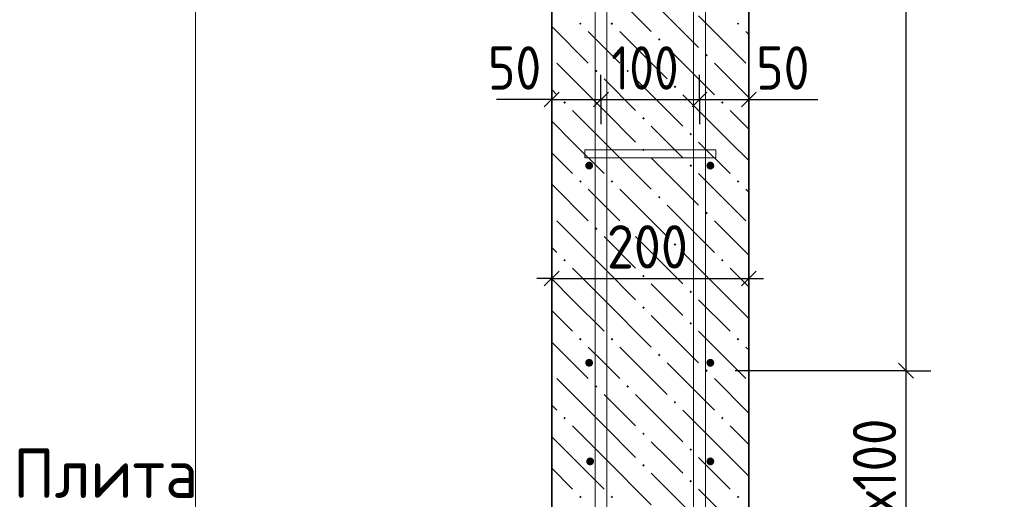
# Model space of a CAD drawing. Header units: millimetres. Extents: x 0 to 21000, y -5 to 14855.
# Tile 21 of 31: x 13114 to 15612, y 5424 to 6640. Entities that reach past the tile are written whole.
import ezdxf

# ---------------------------------------------------------------- set-up
doc = ezdxf.new("R2010")
doc.units = ezdxf.units.MM
doc.linetypes.add('______2', pattern=[135, 100, -35])
for name, color, linetype, lineweight in [('Standard', 7, 'Continuous', 25), ('Выпуски арматуры Г-обр.', 7, 'Continuous', 25), ('Позиционная метка диаметр_ шаг', 7, 'Continuous', 13), ('Стена фоновая арматура У1', 7, 'Continuous', 25), ('Стена фоновая арматура Х1', 7, 'Continuous', 25), ('Стена фоновая затяжка С-обр.', 7, 'Continuous', 25)]:
    doc.layers.add(name, color=color, linetype=linetype, lineweight=lineweight)
doc.layers.add('ЖБ Стена верхний уровень', color=7, linetype='Continuous', lineweight=25, true_color=0x006e00)
doc.layers.add('Размерная выноска', color=7, linetype='Continuous')
doc.styles.add('ISOCPEUR', font='txt')

msp = doc.modelspace()

# ---------------------------------------------------------------- hatches: boundary and pattern name
at = {"layer": 'ЖБ Стена верхний уровень', "linetype": 'Continuous', "lineweight": 18, "transparency": 33554687}
for points in [[(14533.4, 6629.9), (14536.6, 6633.2), (14539.8, 6629.9), (14536.6, 6626.7)], [(14613.4, 6629.9), (14616.6, 6633.2), (14619.9, 6629.9), (14616.6, 6626.7)], [(14933.4, 6629.9), (14936.6, 6633.2), (14939.8, 6629.9), (14936.6, 6626.7)], [(14733.4, 6589.9), (14736.6, 6593.2), (14739.8, 6589.9), (14736.6, 6586.7)], [(14853.4, 6549.9), (14856.6, 6553.2), (14859.9, 6549.9), (14856.6, 6546.7)], [(14573.4, 6509.9), (14576.6, 6513.2), (14579.9, 6509.9), (14576.6, 6506.7)], [(14653.4, 6509.9), (14656.6, 6513.2), (14659.9, 6509.9), (14656.6, 6506.7)], [(14773.4, 6469.9), (14776.6, 6473.2), (14779.9, 6469.9), (14776.6, 6466.7)], [(14493.4, 6429.9), (14496.6, 6433.2), (14499.9, 6429.9), (14496.6, 6426.7)], [(14893.4, 6429.9), (14896.6, 6433.2), (14899.9, 6429.9), (14896.6, 6426.7)], [(14693.4, 6389.9), (14696.6, 6393.2), (14699.9, 6389.9), (14696.6, 6386.7)], [(14813.4, 6349.9), (14816.6, 6353.2), (14819.9, 6349.9), (14816.6, 6346.7)], [(14693.4, 6309.9), (14696.6, 6313.2), (14699.9, 6309.9), (14696.6, 6306.7)], [(14813.4, 6269.9), (14816.6, 6273.2), (14819.9, 6269.9), (14816.6, 6266.7)], [(14533.4, 6229.9), (14536.6, 6233.2), (14539.8, 6229.9), (14536.6, 6226.7)], [(14613.4, 6229.9), (14616.6, 6233.2), (14619.9, 6229.9), (14616.6, 6226.7)], [(14933.4, 6229.9), (14936.6, 6233.2), (14939.8, 6229.9), (14936.6, 6226.7)], [(14733.4, 6189.9), (14736.6, 6193.2), (14739.8, 6189.9), (14736.6, 6186.7)], [(14853.4, 6149.9), (14856.6, 6153.2), (14859.9, 6149.9), (14856.6, 6146.7)], [(14573.4, 6109.9), (14576.6, 6113.2), (14579.9, 6109.9), (14576.6, 6106.7)], [(14653.4, 6109.9), (14656.6, 6113.2), (14659.9, 6109.9), (14656.6, 6106.7)], [(14773.4, 6069.9), (14776.6, 6073.2), (14779.9, 6069.9), (14776.6, 6066.7)], [(14493.4, 6029.9), (14496.6, 6033.2), (14499.9, 6029.9), (14496.6, 6026.7)], [(14893.4, 6029.9), (14896.6, 6033.2), (14899.9, 6029.9), (14896.6, 6026.7)], [(14693.4, 5989.9), (14696.6, 5993.2), (14699.9, 5989.9), (14696.6, 5986.7)], [(14813.4, 5949.9), (14816.6, 5953.2), (14819.9, 5949.9), (14816.6, 5946.7)], [(14693.4, 5909.9), (14696.6, 5913.2), (14699.9, 5909.9), (14696.6, 5906.7)], [(14813.4, 5869.9), (14816.6, 5873.2), (14819.9, 5869.9), (14816.6, 5866.7)], [(14533.4, 5829.9), (14536.6, 5833.2), (14539.8, 5829.9), (14536.6, 5826.7)], [(14613.4, 5829.9), (14616.6, 5833.2), (14619.9, 5829.9), (14616.6, 5826.7)], [(14933.4, 5829.9), (14936.6, 5833.2), (14939.8, 5829.9), (14936.6, 5826.7)], [(14733.4, 5789.9), (14736.6, 5793.2), (14739.8, 5789.9), (14736.6, 5786.7)], [(14853.4, 5749.9), (14856.6, 5753.2), (14859.9, 5749.9), (14856.6, 5746.7)], [(14573.4, 5709.9), (14576.6, 5713.2), (14579.9, 5709.9), (14576.6, 5706.7)], [(14653.4, 5709.9), (14656.6, 5713.2), (14659.9, 5709.9), (14656.6, 5706.7)], [(14773.4, 5669.9), (14776.6, 5673.2), (14779.9, 5669.9), (14776.6, 5666.7)], [(14493.4, 5629.9), (14496.6, 5633.2), (14499.9, 5629.9), (14496.6, 5626.7)], [(14893.4, 5629.9), (14896.6, 5633.2), (14899.9, 5629.9), (14896.6, 5626.7)], [(14693.4, 5589.9), (14696.6, 5593.2), (14699.9, 5589.9), (14696.6, 5586.7)], [(14813.4, 5549.9), (14816.6, 5553.2), (14819.9, 5549.9), (14816.6, 5546.7)], [(14693.4, 5509.9), (14696.6, 5513.2), (14699.9, 5509.9), (14696.6, 5506.7)], [(14813.4, 5469.9), (14816.6, 5473.2), (14819.9, 5469.9), (14816.6, 5466.7)], [(14533.4, 5429.9), (14536.6, 5433.2), (14539.8, 5429.9), (14536.6, 5426.7)], [(14613.4, 5429.9), (14616.6, 5433.2), (14619.9, 5429.9), (14616.6, 5426.7)], [(14933.4, 5429.9), (14936.6, 5433.2), (14939.8, 5429.9), (14936.6, 5426.7)]]:
    msp.add_hatch(color=7, dxfattribs=at).paths.add_polyline_path(points, flags=16)
at = {"layer": 'Стена фоновая арматура У1', "linetype": 'Continuous', "lineweight": 13, "transparency": 33554687}
for points in [[(14568.9, 6270.1), (14568.1, 6273.9), (14565.9, 6277.1), (14562.7, 6279.3), (14558.9, 6280.1), (14555, 6279.3), (14551.8, 6277.1), (14549.6, 6273.9), (14548.9, 6270.1), (14549.6, 6266.2), (14551.8, 6263), (14555, 6260.8), (14558.9, 6260), (14562.7, 6260.8), (14565.9, 6263), (14568.1, 6266.2)], [(14876.4, 6270.1), (14875.6, 6273.9), (14873.4, 6277.1), (14870.2, 6279.3), (14866.4, 6280.1), (14862.5, 6279.3), (14859.3, 6277.1), (14857.1, 6273.9), (14856.4, 6270.1), (14857.1, 6266.2), (14859.3, 6263), (14862.5, 6260.8), (14866.4, 6260), (14870.2, 6260.8), (14873.4, 6263), (14875.6, 6266.2)], [(14568.9, 5770.1), (14568.1, 5773.9), (14565.9, 5777.1), (14562.7, 5779.3), (14558.9, 5780.1), (14555, 5779.3), (14551.8, 5777.1), (14549.6, 5773.9), (14548.9, 5770.1), (14549.6, 5766.2), (14551.8, 5763), (14555, 5760.8), (14558.9, 5760), (14562.7, 5760.8), (14565.9, 5763), (14568.1, 5766.2)], [(14876.4, 5770.1), (14875.6, 5773.9), (14873.4, 5777.1), (14870.2, 5779.3), (14866.4, 5780.1), (14862.5, 5779.3), (14859.3, 5777.1), (14857.1, 5773.9), (14856.4, 5770.1), (14857.1, 5766.2), (14859.3, 5763), (14862.5, 5760.8), (14866.4, 5760), (14870.2, 5760.8), (14873.4, 5763), (14875.6, 5766.2)], [(14571.4, 5520.1), (14570.6, 5523.9), (14568.4, 5527.1), (14565.2, 5529.3), (14561.4, 5530.1), (14557.5, 5529.3), (14554.3, 5527.1), (14552.1, 5523.9), (14551.4, 5520.1), (14552.1, 5516.2), (14554.3, 5513), (14557.5, 5510.8), (14561.4, 5510), (14565.2, 5510.8), (14568.4, 5513), (14570.6, 5516.2)], [(14876.4, 5520.1), (14875.6, 5523.9), (14873.4, 5527.1), (14870.2, 5529.3), (14866.4, 5530.1), (14862.5, 5529.3), (14859.3, 5527.1), (14857.1, 5523.9), (14856.4, 5520.1), (14857.1, 5516.2), (14859.3, 5513), (14862.5, 5510.8), (14866.4, 5510), (14870.2, 5510.8), (14873.4, 5513), (14875.6, 5516.2)]]:
    msp.add_hatch(color=7, dxfattribs=at).paths.add_polyline_path(points)

# ---------------------------------------------------------------- linework, layer by layer
at = {"layer": 'Standard', "color": 7, "linetype": 'Continuous', "lineweight": -3, "transparency": 33554687}
for p, q in [((15362.8, 5750), (15362.8, 11250)), ((14463.9, 6437.6), (14426.4, 6437.6)), ((14463.9, 6437.6), (14588.9, 6437.6)), ((14588.9, 6437.6), (14838.9, 6437.6)), ((14838.9, 6437.6), (14963.9, 6437.6)), ((14963.9, 6437.6), (15001.4, 6437.6)), ((14463.9, 5984.1), (14426.4, 5984.1)), ((14963.9, 5984.1), (15001.4, 5984.1)), ((15362.8, 5250), (15362.8, 5750))]:
    msp.add_line(p, q, dxfattribs=at)
at = {"layer": 'Standard', "color": 251, "linetype": 'Continuous', "lineweight": -3, "true_color": 0x656565, "transparency": 33554687}
for p, q in [((14463.9, 6437.6), (14463.9, 6500.1)), ((14588.9, 6437.6), (14588.9, 6500.1)), ((14838.9, 6437.6), (14838.9, 6500.1)), ((14963.9, 6437.6), (14963.9, 6500.1)), ((14463.9, 6437.6), (14463.9, 6375.1)), ((14588.9, 6437.6), (14588.9, 6375.1)), ((14838.9, 6437.6), (14838.9, 6375.1)), ((14963.9, 6437.6), (14963.9, 6375.1)), ((14463.9, 5984.1), (14463.9, 6046.6)), ((14963.9, 5984.1), (14963.9, 6046.6)), ((14463.9, 5984.1), (14463.9, 5921.6)), ((14963.9, 5984.1), (14963.9, 5921.6)), ((15362.8, 5750), (15300.3, 5750)), ((15362.8, 5750), (15425.3, 5750))]:
    msp.add_line(p, q, dxfattribs=at)
at = {"layer": 'Standard', "color": 7, "linetype": 'Continuous', "lineweight": 25, "transparency": 33554687}
for p, q in [((14445.1, 6418.8), (14482.6, 6456.3)), ((14570.1, 6418.8), (14607.6, 6456.3)), ((14820.1, 6418.8), (14857.6, 6456.3)), ((14945.1, 6418.8), (14982.6, 6456.3)), ((14445.1, 5965.3), (14482.6, 6002.8)), ((14945.1, 5965.3), (14982.6, 6002.8)), ((15381.5, 5731.3), (15344, 5768.8))]:
    msp.add_line(p, q, dxfattribs=at)
at = {"layer": 'Standard', "color": 254, "linetype": 'Continuous', "lineweight": 18, "true_color": 0xc4c4ff, "transparency": 33554687}
msp.add_lwpolyline([(13560.5, 3377.5), (15849, 3377.5), (15849, 14191.7), (13560.5, 14191.7), (13560.5, 3377.5)], dxfattribs=at)
at = {"layer": 'Standard', "color": 7, "linetype": 'Continuous', "lineweight": -3, "transparency": 33554687}
msp.add_lwpolyline([(14463.9, 5984.1), (14539, 5984.1), (14539, 5984.1), (14963.9, 5984.1)], dxfattribs=at)
at = {"layer": 'Standard', "color": 251, "linetype": 'Continuous', "lineweight": -3, "true_color": 0x656565, "transparency": 33554687}
msp.add_lwpolyline([(15362.8, 5750), (15354.3, 5750), (15354.3, 5750), (15354.3, 5750), (15354.3, 5750), (15354.3, 5750), (15354.3, 5750), (14928.9, 5750)], dxfattribs=at)
at = {"layer": 'Выпуски арматуры Г-обр.', "color": 251, "linetype": '______2', "lineweight": 13, "true_color": 0x656565, "transparency": 33554687}
for points in [[(14603.9, 7550), (14603.9, 4360.5), (14601.2, 4341.6), (14594.8, 4322), (14584.7, 4304), (14572.3, 4289.1), (14557.4, 4276.7), (14539.4, 4266.6), (14519.8, 4260.2), (14500.9, 4257.6), (14086.4, 4257.6), (14086.4, 4287.6), (14498.9, 4287.6), (14513, 4289.5), (14527.2, 4294.2), (14540.3, 4301.5), (14551, 4310.4), (14559.9, 4321.1), (14567.2, 4334.2), (14571.9, 4348.4), (14573.9, 4362.5), (14573.9, 7550), (14603.9, 7550)], [(14853.9, 7550), (14853.9, 4362.5), (14855.8, 4348.4), (14860.5, 4334.2), (14867.8, 4321.1), (14876.7, 4310.4), (14887.4, 4301.5), (14900.5, 4294.2), (14914.7, 4289.5), (14928.8, 4287.6), (15341.4, 4287.6), (15341.4, 4257.6), (14926.8, 4257.6), (14907.9, 4260.2), (14888.3, 4266.6), (14870.3, 4276.7), (14855.4, 4289.1), (14843, 4304), (14832.9, 4322), (14826.5, 4341.6), (14823.9, 4360.5), (14823.9, 7550), (14853.9, 7550)]]:
    msp.add_lwpolyline(points, dxfattribs=at)
at = {"layer": 'ЖБ Стена верхний уровень', "color": 7, "linetype": 'Continuous', "lineweight": 35, "transparency": 33554687}
for p, q in [((14463.9, 11900), (14463.9, 5050)), ((14963.9, 5050), (14963.9, 8800))]:
    msp.add_line(p, q, dxfattribs=at)
at = {"layer": 'ЖБ Стена верхний уровень', "color": 9, "linetype": 'Continuous', "lineweight": 18, "true_color": 0xc7c7c7, "transparency": 33554687}
for p, q in [((14596.6, 6729.9), (14716.6, 6609.9)), ((14716.6, 6689.9), (14836.6, 6569.9)), ((14836.6, 6649.9), (14956.6, 6529.9)), ((14463.9, 6622.7), (14556.6, 6529.9)), ((14596.6, 6569.9), (14556.6, 6609.9)), ((14636.6, 6609.9), (14756.6, 6489.9)), ((14963.9, 6602.7), (14956.6, 6609.9)), ((14636.6, 6529.9), (14596.6, 6569.9)), ((14756.6, 6569.9), (14876.6, 6449.9)), ((14596.6, 6409.9), (14476.6, 6529.9)), ((14963.9, 6442.7), (14876.6, 6529.9)), ((14596.6, 6489.9), (14676.6, 6409.9)), ((14676.6, 6489.9), (14796.6, 6369.9)), ((14463.9, 6462.7), (14476.6, 6449.9)), ((14916.6, 6329.9), (14796.6, 6449.9)), ((14516.6, 6409.9), (14596.6, 6329.9)), ((14596.6, 6409.9), (14676.6, 6329.9)), ((14916.6, 6409.9), (14963.9, 6362.7)), ((14516.6, 6329.9), (14463.9, 6382.7)), ((14756.6, 6329.9), (14716.6, 6369.9)), ((14516.6, 6329.9), (14596.6, 6249.9)), ((14596.6, 6329.9), (14716.6, 6209.9)), ((14796.6, 6289.9), (14756.6, 6329.9)), ((14836.6, 6329.9), (14916.6, 6249.9)), ((14916.6, 6329.9), (14963.9, 6282.7)), ((14463.9, 6302.7), (14516.6, 6249.9)), ((14716.6, 6289.9), (14836.6, 6169.9)), ((14836.6, 6249.9), (14956.6, 6129.9)), ((14463.9, 6222.7), (14556.6, 6129.9)), ((14596.6, 6169.9), (14556.6, 6209.9)), ((14636.6, 6209.9), (14756.6, 6089.9)), ((14963.9, 6202.7), (14956.6, 6209.9)), ((14636.6, 6129.9), (14596.6, 6169.9)), ((14756.6, 6169.9), (14876.6, 6049.9)), ((14596.6, 6009.9), (14476.6, 6129.9)), ((14963.9, 6042.7), (14876.6, 6129.9)), ((14596.6, 6089.9), (14676.6, 6009.9)), ((14676.6, 6089.9), (14796.6, 5969.9)), ((14463.9, 6062.7), (14476.6, 6049.9)), ((14916.6, 5929.9), (14796.6, 6049.9)), ((14516.6, 6009.9), (14596.6, 5929.9)), ((14596.6, 6009.9), (14676.6, 5929.9)), ((14916.6, 6009.9), (14963.9, 5962.7)), ((14516.6, 5929.9), (14463.9, 5982.7)), ((14756.6, 5929.9), (14716.6, 5969.9)), ((14516.6, 5929.9), (14596.6, 5849.9)), ((14596.6, 5929.9), (14716.6, 5809.9)), ((14796.6, 5889.9), (14756.6, 5929.9)), ((14836.6, 5929.9), (14916.6, 5849.9)), ((14916.6, 5929.9), (14963.9, 5882.7)), ((14463.9, 5902.7), (14516.6, 5849.9)), ((14716.6, 5889.9), (14836.6, 5769.9)), ((14836.6, 5849.9), (14956.6, 5729.9)), ((14463.9, 5822.7), (14556.6, 5729.9)), ((14596.6, 5769.9), (14556.6, 5809.9)), ((14636.6, 5809.9), (14756.6, 5689.9)), ((14963.9, 5802.7), (14956.6, 5809.9)), ((14636.6, 5729.9), (14596.6, 5769.9)), ((14756.6, 5769.9), (14876.6, 5649.9)), ((14596.6, 5609.9), (14476.6, 5729.9)), ((14963.9, 5642.7), (14876.6, 5729.9)), ((14596.6, 5689.9), (14676.6, 5609.9)), ((14676.6, 5689.9), (14796.6, 5569.9)), ((14463.9, 5662.7), (14476.6, 5649.9)), ((14916.6, 5529.9), (14796.6, 5649.9)), ((14516.6, 5609.9), (14596.6, 5529.9)), ((14596.6, 5609.9), (14676.6, 5529.9)), ((14916.6, 5609.9), (14963.9, 5562.7)), ((14516.6, 5529.9), (14463.9, 5582.7)), ((14756.6, 5529.9), (14716.6, 5569.9)), ((14516.6, 5529.9), (14596.6, 5449.9)), ((14596.6, 5529.9), (14716.6, 5409.9)), ((14796.6, 5489.9), (14756.6, 5529.9)), ((14836.6, 5529.9), (14916.6, 5449.9)), ((14916.6, 5529.9), (14963.9, 5482.7)), ((14463.9, 5502.7), (14516.6, 5449.9)), ((14716.6, 5489.9), (14836.6, 5369.9)), ((14836.6, 5449.9), (14956.6, 5329.9))]:
    msp.add_line(p, q, dxfattribs=at)
at = {"layer": 'Размерная выноска', "color": 7, "linetype": 'Continuous', "lineweight": -3, "transparency": 33554687}
for p, q in [((14463.9, 6437.6), (14323.9, 6437.6)), ((14963.9, 6437.6), (15138.9, 6437.6))]:
    msp.add_line(p, q, dxfattribs=at)
at = {"layer": 'Стена фоновая арматура Х1', "color": 7, "linetype": 'Continuous', "lineweight": 18, "transparency": 33554687}
for points in [[(14573.9, 5050), (14573.9, 13956.7), (14603.9, 13956.7), (14603.9, 5050), (14573.9, 5050)], [(14823.9, 5050), (14823.9, 13956.7), (14853.9, 13956.7), (14853.9, 5050), (14823.9, 5050)]]:
    msp.add_lwpolyline(points, dxfattribs=at)
at = {"layer": 'Стена фоновая затяжка С-обр.', "color": 98, "linetype": 'Continuous', "lineweight": 13, "true_color": 0x005000, "transparency": 33554687}
msp.add_lwpolyline([(14547.6, 6310), (14880.1, 6310), (14880.1, 6290.1), (14547.6, 6290.1), (14547.6, 6310)], dxfattribs=at)

# ---------------------------------------------------------------- texts
at = {"layer": 'Standard', "color": 7, "linetype": 'Continuous', "lineweight": 25, "transparency": 33554687, "char_height": 110, "attachment_point": 7, "style": 'ISOCPEUR'}
for s, insert, width in [('\\W0.87;50', (14302.1, 6462.6), 201.966), ('\\W0.83;100', (14614.9, 6462.6), 254.286), ('\\W0.87;50', (14982.6, 6462.6), 201.966), ('\\W0.91;200', (14603.9, 6009.1), 280.99)]:
    msp.add_mtext(s, dxfattribs=dict(at, insert=insert, width=width))
at = {"layer": 'Standard', "color": 7, "linetype": 'Continuous', "lineweight": 25, "transparency": 33554687, "insert": (15337.8, 5324.1), "char_height": 110, "width": 411.777, "attachment_point": 7, "rotation": 90, "style": 'ISOCPEUR'}
msp.add_mtext('\\W0.89;2х100', dxfattribs=at)
at = {"layer": 'Позиционная метка диаметр_ шаг', "color": 7, "linetype": 'Continuous', "lineweight": 25, "transparency": 33554687, "insert": (13097.8, 5427.4), "char_height": 125, "width": 546.66, "attachment_point": 7, "style": 'ISOCPEUR'}
msp.add_mtext('\\W0.95;Плита', dxfattribs=at)

doc.saveas('drawing.dxf')
